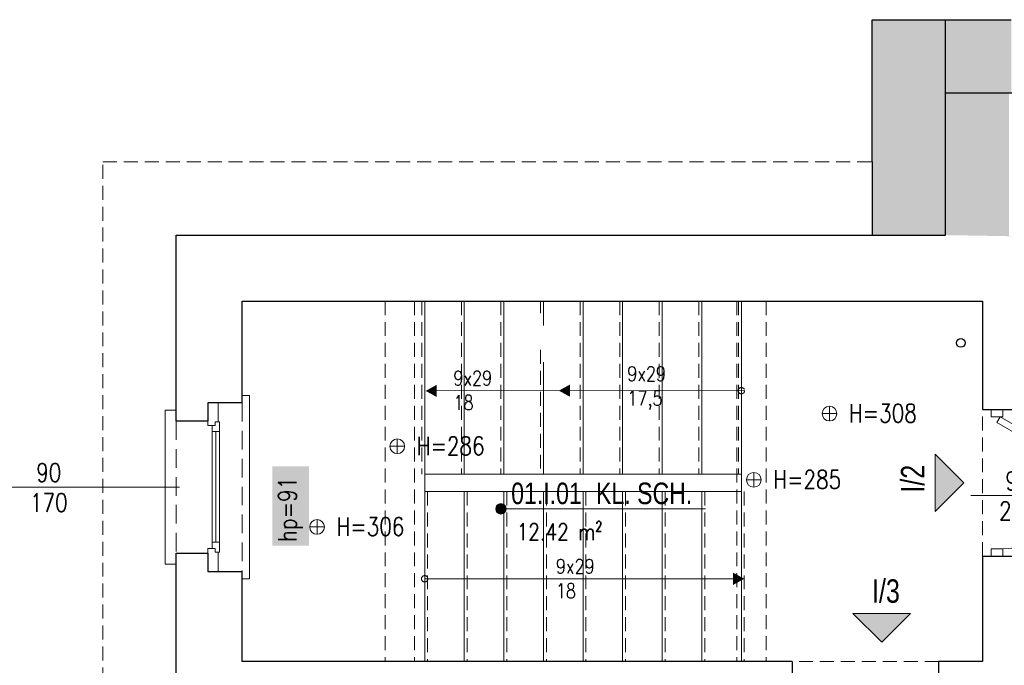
# Model space of a CAD drawing. Header units: millimetres. Extents: x 284606 to 628701, y -213781 to -93475.
# Tile 6 of 102: x 286878 to 287550, y -105808 to -105368. Entities that reach past the tile are written whole.
import ezdxf
from ezdxf.enums import TextEntityAlignment as Align
from ezdxf.lldxf.tags import DXFTag

# ---------------------------------------------------------------- set-up
doc = ezdxf.new("R2010")
doc.units = ezdxf.units.MM
doc.linetypes.add('HIDDEN', pattern=[9.525, 6.35, -3.175])
doc.layers.get('0').update_dxf_attribs({"lineweight": 0})
for name, color, linetype, lineweight in [('!STR_Konstrukcja 0.20', 200, 'Continuous', 20), ('!STR_Konstrukcja 0.30', 64, 'Continuous', 30), ('!STR_Opisy 0.09', 8, 'Continuous', 9), ('!STR_Przerywana 0.09', 8, 'HIDDEN', 9), ('!STR_Stolarka drzwiowa', 8, 'Continuous', 15), ('!STR_Stolarka okienna', 72, 'Continuous', 15)]:
    doc.layers.add(name, color=color, linetype=linetype, lineweight=lineweight)
doc.layers.add('!STR_Kreskowanie ścian', color=7, linetype='Continuous', lineweight=5, true_color=0xa6a6a6)
doc.layers.add('IS_Powrót', color=5, linetype='SOLID', lineweight=30, true_color=0x0000ff)
doc.styles.add('AB_Arial', font='NirmalaS.ttf')
doc.styles.add('EKO 1-10', font='romans.shx', dxfattribs={"width": 0.8, "height": 15})
doc.styles.add('EKO 1-5', font='romans.shx', dxfattribs={"width": 0.8, "height": 10})
tags = doc.linetypes.add('SOLID', pattern=[10, 10, 0]).pattern_tags.tags
tags[6:7] = [DXFTag(74, 4), DXFTag(75, 0), DXFTag(340, '0'), DXFTag(46, 0.0), DXFTag(50, 0.0), DXFTag(44, 0.0), DXFTag(45, 0.0)]
tags[4:5] = [DXFTag(74, 4), DXFTag(75, 0), DXFTag(340, '0'), DXFTag(46, 0.0), DXFTag(50, 0.0), DXFTag(44, 0.0), DXFTag(45, 0.0)]

# ---------------------------------------------------------------- blocks, each defined once
blk = doc.blocks.new('wysokosc2')
at = {"ltscale": 2}
for points in [[(-5.06, 0.04), (5.03, 0.04)], [(0, 5.1), (0, -5.1)]]:
    blk.add_lwpolyline(points, dxfattribs=at)
blk.add_circle((0, 0), 5.03, dxfattribs=at)
at = {"ltscale": 2, "style": 'EKO 1-5', "width": 0.8}
blk.add_attdef('WYS', (13.29, -6.01), '', height=12.5, dxfattribs=at)
blk = doc.blocks.new('NR MIESZ')
h = blk.add_hatch(color=256)
h.dxf.hatch_style = 1
h.paths.add_polyline_path([(-24.54, -24.54), (0, 0), (24.54, -24.54)])
blk.add_lwpolyline([(-24.54, -24.54), (0, 0), (24.54, -24.54), (-24.54, -24.54)])
at = {"ltscale": 1.5, "style": 'AB_Arial', "width": 0.8}
for p in [(-33.22, -50.58), (-33.22, -83)]:
    blk.add_attdef('NR_POM.', p, '', height=20, rotation=0, dxfattribs=at)
blk = doc.blocks.new('*U238')
at = {"layer": '!STR_Opisy 0.09', "linetype": 'Continuous'}
blk.add_line((53.68, 44.22), (53.68, -20.01), dxfattribs=at)
at = {"layer": '!STR_Stolarka drzwiowa'}
for points in [[(0, 0), (45, 77.94), (48.79, 75.75), (3.79, -2.19)], [(-5, -6.2), (0, -6.2), (0, 1.8), (-5, 1.8)], [(90, -6.2), (95, -6.2), (95, 1.8), (90, 1.8)]]:
    blk.add_lwpolyline(points, close=True, dxfattribs=at)
blk.add_arc((0, 0), 90, 0, 60, dxfattribs=at)
at = {"layer": '!STR_Opisy 0.09', "linetype": 'Continuous', "style": 'EKO 1-10', "width": 0.8}
blk.add_attdef('SZER', text='', height=12.5, rotation=90, dxfattribs=at).set_placement((53.68, 12.1), align=Align.BOTTOM_CENTER)
at = {"layer": '!STR_Opisy 0.09', "ltscale": 0.7, "style": 'EKO 1-10', "width": 0.8}
blk.add_attdef('WYS', text='', height=12.5, rotation=90, dxfattribs=at).set_placement((64.21, 12.1), align=Align.MIDDLE_CENTER)
blk = doc.blocks.new('*U305')
at = {"layer": '!STR_Konstrukcja 0.20', "linetype": 'Continuous', "lineweight": 15}
for points in [[(8.12, 51.14), (0.62, 51.14), (0.62, 58.64), (105.62, 58.64), (105.62, 51.14), (98.12, 51.14)], [(-4.38, 6.14), (-9.38, 6.14), (-9.38, 1.14), (115.62, 1.14), (115.62, 6.14), (110.62, 6.14)]]:
    blk.add_lwpolyline(points, dxfattribs=at)
at = {"layer": '!STR_Konstrukcja 0.30', "ltscale": 2}
for points in [[(-4.38, 6.14), (-4.38, 29.68), (8.12, 29.68), (8.12, 51.14)], [(98.12, 51.14), (98.12, 29.68), (110.62, 29.68), (110.62, 6.14)]]:
    blk.add_lwpolyline(points, dxfattribs=at)
at = {"layer": '!STR_Przerywana 0.09', "ltscale": 2}
for points in [[(8.12, 51.14), (98.12, 51.14)], [(-4.38, 6.14), (110.62, 6.14)]]:
    blk.add_lwpolyline(points, dxfattribs=at)
at = {"layer": '!STR_Stolarka okienna', "ltscale": 0.3}
for points in [[(-4.38, 22.64), (-4.38, 29.68), (11.02, 29.68), (11.02, 24.55), (8.52, 24.55), (8.52, 22.64), (-4.38, 22.64)], [(110.62, 22.64), (110.62, 29.68), (95.05, 29.68), (95.05, 24.55), (97.55, 24.55), (97.55, 22.64), (110.62, 22.64)], [(97.55, 21.56), (97.55, 24.55), (95.05, 24.55), (95.05, 26.7), (11.02, 26.7), (11.02, 24.55), (8.52, 24.55), (8.52, 21.56), (97.55, 21.56)], [(15.12, 26.7), (15.12, 21.56)], [(90.62, 24.13), (15.12, 24.13)], [(90.62, 21.56), (90.62, 26.7)]]:
    blk.add_lwpolyline(points, dxfattribs=at)
blk = doc.blocks.new('*U222')
at = {"layer": '!STR_Opisy 0.09', "linetype": 'Continuous'}
blk.add_line((0, -153.49), (0, -32.16), dxfattribs=at)
at = {"layer": '!STR_Opisy 0.09', "linetype": 'Continuous', "style": 'EKO 1-5', "width": 0.8}
blk.add_attdef('HP=', (-37.47, 47.63), '', height=12.5, rotation=180, dxfattribs=at)
blk.add_attdef('SZER', text='', height=12.5, rotation=270, dxfattribs=at).set_placement((0, -121.38), align=Align.BOTTOM_CENTER)
at = {"layer": '!STR_Opisy 0.09', "ltscale": 0.7, "style": 'EKO 1-5', "width": 0.8}
blk.add_attdef('WYS', text='', height=12.5, rotation=270, dxfattribs=at).set_placement((-10.53, -121.38), align=Align.MIDDLE_CENTER)
blk = doc.blocks.new('*U459')
at = {"ltscale": 0.3}
blk.add_hatch(color=256, dxfattribs=at).paths.add_polyline_path([(-0.91, 50, 1), (6.82, 50, 1)])
at = {"ltscale": 1.5}
blk.add_line((17.59, 50), (154.57, 50), dxfattribs=at)
at = {"ltscale": 0.3}
blk.add_lwpolyline([(17.59, 50), (2.95, 50)], dxfattribs=at)
blk.add_circle((2.95, 50), 3.86, dxfattribs=at)
at = {"ltscale": 1.5, "width": 0.8}
for tag, p, height, style in [('NR_POM.', (10.51, 53.45), 16, 'AB_Arial'), ('NAZWA_POMIESZCZENIA', (66.91, 53.45), 16, 'AB_Arial'), ('POSADZKA', (9.08, 4), 12.5, 'EKO 1-5')]:
    blk.add_attdef(tag, p, '', height=height, rotation=0, dxfattribs=dict(at, style=style))
at = {"ltscale": 1.5, "style": 'EKO 1-5', "width": 0.8}
blk.add_attdef('POWIERZCHNIA', text='', height=12.5, rotation=0, dxfattribs=at).set_placement((78.06, 22.91), align=Align.BOTTOM_RIGHT)

msp = doc.modelspace()

# ---------------------------------------------------------------- hatches: boundary and pattern name
at = {"layer": '!STR_Kreskowanie ścian', "ltscale": 1.5}
h = msp.add_hatch(dxfattribs=at)
h.set_pattern_fill('AR-B88', color=8, scale=0.1, angle=90)
h.set_pattern_definition([(90, (0.048, 2671.18), (-20.32, 1e-15), []), (180, (0.048, 2671.18), (-20.32, -10.16), [20.32, -20.32])])
h.paths.add_polyline_path([(287467.89, -106579.02), (287422.89, -106579.02), (287422.89, -106573.02), (287422.84, -106573.02), (287372.84, -106623.02), (287372.84, -106629.02), (287467.89, -106629.02)])
h.paths.add_polyline_path([(287467.89, -106534.02), (287467.89, -106528.02), (287467.84, -106530.97), (287422.84, -106573.02), (287422.89, -106573.02), (287422.89, -106579.02), (287467.89, -106579.02)])
h.paths.add_polyline_path([(287509.69, -105418.02), (287554.6, -105417.93), (287554.6, -105367.93), (287459.64, -105368.02), (287459.6, -105514.93), (287509.69, -105514.93)])
h.paths.add_polyline_path([(287553.07, -105418.02), (287509.69, -105418.02), (287509.69, -105514.93), (287569.51, -105515.95), (287553.07, -105515.95)])
h.paths.add_polyline_path([(288412.09, -105431.03), (288412.14, -105431.02), (288412.14, -105418.02), (288325.14, -105418.02), (288325.14, -105463.02), (288325.14, -105463.02), (288325.14, -105477.74), (288355.14, -105476.02), (288355.09, -105475.97)])
h.paths.add_polyline_path([(288462.09, -105381.03), (288462.09, -105368.02), (288325.14, -105368.02), (288325.14, -105418.02), (288412.14, -105418.02), (288412.14, -105431.02), (288412.09, -105431.03)])
h.paths.add_polyline_path([(288355.14, -105476.02), (288325.09, -105452.99), (288325.09, -105504.61), (288325.14, -105587.46), (288325.14, -105500.73), (288355.14, -105475.73)])
h.paths.add_polyline_path([(288234.87, -105740.99), (288234.87, -105706.06), (288212.37, -105706.06), (288212.37, -105740.99)])
h.paths.add_polyline_path([(287075.51, -105726.75), (287075.51, -105672.71), (287050.51, -105672.71), (287050.51, -105726.75)])
h.paths.add_polyline_path([(288601.98, -105749.68), (288601.98, -105711.9), (288579.48, -105711.9), (288579.48, -105749.68)])
h.paths.add_polyline_path([(287924.91, -106505.24), (287963.26, -106505.24), (287963.26, -106482.74), (287924.91, -106482.74)])
h.paths.add_polyline_path([(286998.04, -106391.42), (286990.54, -106391.42), (286990.54, -106286.42), (286998.04, -106286.42)], flags=16)
h.paths.add_polyline_path([(287033.29, -106376.43), (287028.15, -106376.43), (287028.15, -106380.86), (287025.17, -106380.86), (287025.17, -106383.92), (286998.14, -106383.92), (286998.14, -106572.57), (287043.14, -106527.57), (287043.14, -106396.42), (287032.21, -106396.42), (287032.21, -106383.36), (287033.29, -106383.36)])
h.paths.add_polyline_path([(286998.14, -106117.92), (287025.17, -106117.92), (287025.17, -106120.82), (287028.15, -106120.82), (287028.15, -106124.92), (287033.29, -106124.92), (287033.29, -106118.32), (287032.21, -106118.32), (287032.21, -106105.42), (287043.14, -106105.42), (287043.14, -106026.68), (286998.14, -106026.68)])
h.paths.add_polyline_path([(287025.17, -106207.92), (286998.14, -106207.92), (286998.14, -106293.92), (287025.17, -106293.92), (287025.17, -106296.82), (287028.15, -106296.82), (287028.15, -106300.92), (287033.29, -106300.92), (287033.29, -106294.32), (287032.21, -106294.32), (287032.21, -106281.42), (287043.14, -106281.42), (287043.14, -106220.42), (287032.21, -106220.42), (287032.21, -106207.36), (287033.29, -106207.36), (287033.29, -106200.43), (287028.15, -106200.43), (287028.15, -106204.86), (287025.17, -106204.86)])
h.paths.add_polyline_path([(286998.14, -106026.68), (286948.09, -106026.68), (286948.09, -106622.62), (286998.14, -106572.57)])
h.paths.add_polyline_path([(286998.04, -106110.42), (286998.04, -106215.42), (286990.54, -106215.42), (286990.54, -106110.42)], flags=16)
h.paths.add_polyline_path([(288890.48, -106319.92), (288864.07, -106319.92), (288864.07, -106316.86), (288861.09, -106316.86), (288861.09, -106312.43), (288855.95, -106312.43), (288855.95, -106319.36), (288857.03, -106319.36), (288857.03, -106332.42), (288845.48, -106332.42), (288845.48, -106528.02), (288890.48, -106573.02)])
h.paths.add_polyline_path([(288905.38, -106170.42), (288905.38, -106065.42), (288897.88, -106065.42), (288897.88, -106170.42)], flags=16)
h.paths.add_polyline_path([(288905.38, -106162.92), (288890.48, -106162.92), (288890.48, -106229.92), (288905.38, -106229.92), (288905.38, -106222.42), (288897.88, -106222.42), (288897.88, -106327.42), (288905.38, -106327.42), (288905.38, -106319.92), (288890.48, -106319.92), (288890.48, -106573.02), (288940.43, -106622.97), (288940.43, -105381.16), (288890.48, -105431.11), (288890.48, -106072.92), (288905.38, -106072.92)])
h.paths.add_polyline_path([(288855.95, -106079.92), (288861.09, -106079.92), (288861.09, -106075.82), (288864.07, -106075.82), (288864.07, -106072.92), (288890.48, -106072.92), (288890.48, -105431.11), (288845.48, -105476.11), (288845.48, -106060.42), (288857.03, -106060.42), (288857.03, -106073.32), (288855.95, -106073.32)])
h.paths.add_polyline_path([(288861.09, -106155.43), (288855.95, -106155.43), (288855.95, -106162.36), (288857.03, -106162.36), (288857.03, -106175.42), (288845.48, -106175.42), (288845.48, -106217.42), (288857.03, -106217.42), (288857.03, -106230.32), (288855.95, -106230.32), (288855.95, -106236.92), (288861.09, -106236.92), (288861.09, -106232.82), (288864.07, -106232.82), (288864.07, -106229.92), (288890.48, -106229.92), (288890.48, -106162.92), (288864.07, -106162.92), (288864.07, -106159.86), (288861.09, -106159.86)])
at = {"layer": '!STR_Opisy 0.09', "linetype": 'Continuous'}
h = msp.add_hatch(color=8, dxfattribs=at)
h.dxf.hatch_style = 1
h.paths.add_polyline_path([(287162.73, -105617.05), (287155.1, -105621.23), (287162.73, -105621.23)])
h.paths.add_polyline_path([(287162.73, -105621.23), (287155.1, -105621.23), (287162.73, -105625.41)])
h = msp.add_hatch(color=8, dxfattribs=at)
h.dxf.hatch_style = 1
h.paths.add_polyline_path([(287253.62, -105616.88), (287246, -105621.06), (287253.62, -105621.06)])
h.paths.add_polyline_path([(287253.62, -105621.06), (287246, -105621.06), (287253.62, -105625.24)])
h = msp.add_hatch(color=8, dxfattribs=at)
h.dxf.hatch_style = 1
h.paths.add_polyline_path([(287364.86, -105745.25), (287372.48, -105749.43), (287364.86, -105749.43)])
h.paths.add_polyline_path([(287364.86, -105749.43), (287372.48, -105749.43), (287364.86, -105753.61)])

# ---------------------------------------------------------------- linework, layer by layer
at = {"layer": '!STR_Konstrukcja 0.20', "color": 8, "ltscale": 1.5}
for p, q in [((287154.48, -105559.93), (287154.48, -105677.93)), ((287181.48, -105559.93), (287181.48, -105677.93)), ((287208.48, -105559.93), (287208.48, -105677.93)), ((287235.48, -105559.93), (287235.48, -105576.55)), ((287262.48, -105559.93), (287262.48, -105677.93)), ((287289.48, -105559.93), (287289.48, -105677.93)), ((287316.48, -105559.93), (287316.48, -105677.93)), ((287343.48, -105559.93), (287343.48, -105677.93)), ((287370.48, -105559.93), (287370.48, -105677.93)), ((287235.48, -105601.65), (287235.48, -105677.93)), ((287370.48, -105677.93), (287154.48, -105677.93)), ((287154.48, -105677.93), (287154.48, -105805.93)), ((287370.48, -105677.93), (287370.48, -105805.93)), ((287370.48, -105689.93), (287154.48, -105689.93)), ((287181.48, -105689.93), (287181.48, -105805.93)), ((287208.48, -105689.93), (287208.48, -105805.93)), ((287235.48, -105689.93), (287235.48, -105805.93)), ((287262.48, -105689.93), (287262.48, -105805.93)), ((287289.48, -105689.93), (287289.48, -105805.93)), ((287316.48, -105689.93), (287316.48, -105805.93)), ((287343.48, -105689.93), (287343.48, -105805.93))]:
    msp.add_line(p, q, dxfattribs=at)
at = {"layer": '!STR_Konstrukcja 0.30', "color": 8, "ltscale": 1.5}
for p, q in [((287509.6, -105417.93), (287509.6, -105367.93)), ((287459.6, -105464.93), (287459.6, -105514.93)), ((287535.04, -105633.93), (287564.6, -105633.93)), ((287535.04, -105733.93), (287564.6, -105733.93)), ((287405.04, -105805.93), (287405.04, -105836.24)), ((287505.04, -105805.93), (287505.04, -105836.24))]:
    msp.add_line(p, q, dxfattribs=at)
for points in [[(287459.6, -105464.93), (287459.6, -105367.93), (287554.6, -105367.93)], [(286985.04, -105514.93), (287509.6, -105514.93), (287509.6, -105417.93), (287612.1, -105417.93)], [(286985.04, -105641.93), (286985.04, -105514.93)], [(287030.04, -105629.43), (287030.04, -105559.93), (287535.04, -105559.93), (287535.04, -105633.93)], [(286985.04, -105892.74), (286985.04, -105731.93)], [(287535.04, -105733.93), (287535.04, -105805.93), (287505.04, -105805.93)], [(287405.04, -105805.93), (287030.04, -105805.93), (287030.04, -105744.43)]]:
    msp.add_lwpolyline(points, dxfattribs=at)
at = {"layer": '!STR_Opisy 0.09', "color": 8, "linetype": 'Continuous'}
for points in [[(287157.1, -105621.23), (287372.48, -105621.06)], [(287370.48, -105749.43), (287154.48, -105749.43)]]:
    msp.add_lwpolyline(points, dxfattribs=at)
at = {"layer": '!STR_Opisy 0.09', "color": 8, "linetype": 'HIDDEN', "ltscale": 2}
for centre in [(287370.48, -105621.06), (287154.48, -105749.43)]:
    msp.add_circle(centre, 2.17, dxfattribs=at)
at = {"layer": '!STR_Przerywana 0.09', "color": 8, "ltscale": 1.5}
for p, q in [((287127.48, -105559.93), (287127.48, -105805.93)), ((287147.48, -105559.93), (287147.48, -105805.93)), ((287152.48, -105559.93), (287152.48, -105677.93)), ((287179.48, -105559.93), (287179.48, -105677.93)), ((287206.48, -105559.93), (287206.48, -105677.93)), ((287233.48, -105559.93), (287233.48, -105568.21)), ((287260.48, -105559.93), (287260.48, -105677.93)), ((287287.48, -105559.93), (287287.48, -105677.93)), ((287314.48, -105559.93), (287314.48, -105677.93)), ((287341.48, -105559.93), (287341.48, -105677.93)), ((287367.48, -105559.93), (287367.48, -105805.93)), ((287368.48, -105559.93), (287368.48, -105677.93)), ((287387.48, -105559.93), (287387.48, -105805.93)), ((287233.48, -105593.31), (287233.48, -105677.93)), ((287535.04, -105733.93), (287535.04, -105633.93)), ((287156.48, -105689.93), (287156.48, -105805.93)), ((287183.48, -105689.93), (287183.48, -105805.93)), ((287210.48, -105689.93), (287210.48, -105805.93)), ((287237.48, -105689.93), (287237.48, -105805.93)), ((287264.48, -105689.93), (287264.48, -105805.93)), ((287291.48, -105689.93), (287291.48, -105805.93)), ((287318.48, -105689.93), (287318.48, -105805.93)), ((287345.48, -105689.93), (287345.48, -105805.93)), ((287372.48, -105689.93), (287372.48, -105805.93)), ((287505.04, -105805.93), (287405.04, -105805.93))]:
    msp.add_line(p, q, dxfattribs=at)
msp.add_lwpolyline([(286948.04, -106076.58), (286935.04, -106076.58), (286935.04, -105464.93), (287459.6, -105464.93)], dxfattribs=at)
at = {"layer": 'IS_Powrót', "color": 8, "linetype": 'ByBlock'}
msp.add_circle((287520.2, -105588.47), 3, dxfattribs=at)

# ---------------------------------------------------------------- block references
at = {"layer": '!STR_Opisy 0.09', "color": 8}
for p, values in [((287430.57, -105636.7), {'WYS': 'H=308'}), ((287135.75, -105659.02), {'WYS': 'H=286'}), ((287378.99, -105681.91), {'WYS': 'H=285'}), ((287081.07, -105714.06), {'WYS': 'H=306'})]:
    msp.add_blockref('wysokosc2', p, dxfattribs=at).add_auto_attribs(values)
ref = msp.add_blockref('NR MIESZ', (287522.19, -105683.98), dxfattribs=dict(at, xscale=-0.8, yscale=0.8, zscale=0.8, rotation=270))
ref.add_attrib('NR_POM.', 'I/2', (287495.34, -105690.67), dxfattribs={"layer": '0', "ltscale": 1.5, "height": 16, "rotation": 90, "style": 'AB_Arial', "width": 0.8})
ref = msp.add_blockref('*U222', (287019.45, -105686.93), dxfattribs=dict(at, xscale=-1, rotation=270))
ref.add_attrib('SZER', '90', dxfattribs={"linetype": 'Continuous', "height": 12.5, "rotation": 360, "style": 'EKO 1-5', "width": 0.8}).set_placement((286898.07, -105686.93), align=Align.BOTTOM_CENTER)
ref.add_attrib('WYS', '170', dxfattribs={"ltscale": 0.7, "height": 12.5, "rotation": 360, "style": 'EKO 1-5', "width": 0.8}).set_placement((286898.07, -105697.45), align=Align.MIDDLE_CENTER)
ref.add_attrib('HP=', 'hp=91', (287067.08, -105724.4), dxfattribs={"linetype": 'Continuous', "height": 12.5, "rotation": 90, "style": 'EKO 1-5', "width": 0.8})
ref = msp.add_blockref('*U459', (287203.8, -105747.68), dxfattribs=dict(at, xscale=0.9199999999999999, yscale=0.9199999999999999, zscale=0.9199999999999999))
ref.add_attrib('NAZWA_POM', 'KL. SCH.', (287271.35, -105698.51), dxfattribs={"layer": '0', "ltscale": 1.5, "height": 14.72, "rotation": 0, "style": 'AB_Arial', "width": 0.8})
ref.add_attrib('NUMER_POM', '01.I.01', (287213.48, -105698.51), dxfattribs={"layer": '0', "ltscale": 1.5, "height": 14.72, "rotation": 0, "style": 'AB_Arial', "width": 0.8})
ref.add_attrib('R-SURF', '12.42 m²', dxfattribs={"layer": '0', "ltscale": 1.5, "height": 11.5, "rotation": 0, "style": 'EKO 1-5', "width": 0.8}).set_placement((287275.62, -105726.6), align=Align.BOTTOM_RIGHT)
ref = msp.add_blockref('NR MIESZ', (287466.24, -105792.64), dxfattribs=dict(at, xscale=-0.8, yscale=0.8, zscale=0.8, rotation=180))
ref.add_attrib('NR_POM.', 'I/3', (287459.56, -105765.78), dxfattribs={"layer": '0', "ltscale": 1.5, "height": 16, "rotation": 360, "style": 'AB_Arial', "width": 0.8})
at = {"layer": '!STR_Stolarka drzwiowa', "color": 8, "ltscale": 0.3, "rotation": 270}
msp.add_blockref('*U238', (287547.02, -105638.93), dxfattribs=at).add_auto_attribs({'WYS': '200', 'SZER': '90'})
at = {"layer": '!STR_Stolarka okienna', "color": 8, "ltscale": 1.5, "xscale": -1, "rotation": 90}
msp.add_blockref('*U305', (287036.19, -105633.81), dxfattribs=at)

# ---------------------------------------------------------------- texts
at = {"layer": '!STR_Opisy 0.09', "color": 8, "ltscale": 2, "char_height": 10, "attachment_point": 7, "style": 'EKO 1-5'}
for s, insert in [('9x29\\P18', (287174.08, -105634.24)), ('9x29\\P17,5', (287292.67, -105634.24)), ('9x29\\P18', (287243.97, -105762.6))]:
    msp.add_mtext_dynamic_manual_height_columns(s, width=22.0328, gutter_width=12.5, heights=[0], dxfattribs=dict(at, insert=insert))

doc.saveas('drawing.dxf')
